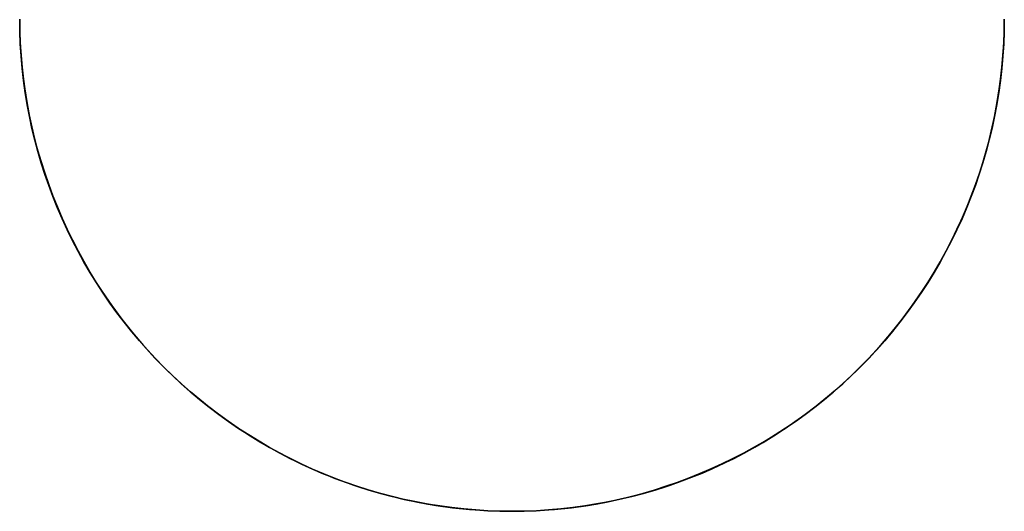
# Model space of a CAD drawing. Header units: millimetres. Extents: x -88 to 88, y -12 to 103.
# Tile 177 of 256: x -48.75 to -47.25, y 20.95 to 21.699. Entities that reach past the tile are written whole.
import ezdxf

# ---------------------------------------------------------------- set-up
doc = ezdxf.new("R2010")
doc.units = ezdxf.units.MM
doc.layers.add('TOP', color=7, linetype='Continuous', true_color=0xc80000)

msp = doc.modelspace()

# ---------------------------------------------------------------- linework, layer by layer
at = {"layer": 'TOP', "color": 254, "true_color": 0xcad1ee, "extrusion": (1, 0, 0)}
for points in [[(22.44999638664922, 13.42730969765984), (20.95000370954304, 13.37401742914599)], [(20.95, 13.3740748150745), (20.95, 13.67435554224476)]]:
    msp.add_lwpolyline(points, dxfattribs=at)
at = {"layer": 'TOP', "color": 254, "true_color": 0xcad1ee}
msp.add_lwpolyline([(-48.74999999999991, 21.7), (-48.74955310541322, 21.67411289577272), (-48.74821295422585, 21.64825664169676), (-48.74598114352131, 21.62246205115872), (-48.74286033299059, 21.59675986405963), (-48.73885424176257, 21.57118071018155), (-48.73396764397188, 21.54575507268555), (-48.72820636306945, 21.52051325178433), (-48.72157726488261, 21.49548532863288), (-48.71408824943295, 21.47070112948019), (-48.7057482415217, 21.44619019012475), (-48.69656718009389, 21.4219817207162), (-48.68655600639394, 21.39810457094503), (-48.67572665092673, 21.37458719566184), (-48.66409201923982, 21.35145762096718), (-48.65166597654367, 21.32874341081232), (-48.63846333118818, 21.30647163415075), (-48.62449981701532, 21.2846688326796), (-48.60979207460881, 21.26336098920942), (-48.59435763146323, 21.24257349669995), (-48.57821488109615, 21.22233112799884), (-48.56138306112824, 21.20265800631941), (-48.54388223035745, 21.18357757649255), (-48.52573324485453, 21.16511257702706), (-48.50695773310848, 21.14728501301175), (-48.48757807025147, 21.13011612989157), (-48.46761735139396, 21.11362638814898), (-48.44709936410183, 21.09783543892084), (-48.42604856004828, 21.08276210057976), (-48.40449002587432, 21.0684243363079), (-48.38244945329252, 21.05483923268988), (-48.35995310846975, 21.04202297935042), (-48.33702780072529, 21.02999084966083), (-48.31370085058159, 21.01875718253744), (-48.29000005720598, 21.00833536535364), (-48.26595366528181, 20.99873781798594), (-48.24159033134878, 20.9899759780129), (-48.21693908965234, 20.98206028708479), (-48.19202931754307, 20.97500017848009), (-48.16689070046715, 20.96880406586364), (-48.14155319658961, 20.96347933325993), (-48.11604700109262, 20.95903232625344), (-48.09040251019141, 20.95546834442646), (-48.06465028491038, 20.95279163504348), (-48.03882101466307, 20.95100538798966), (-48.01294548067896, 20.95011173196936), (-47.98705451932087, 20.95011173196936), (-47.96117898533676, 20.95100538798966), (-47.93534971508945, 20.95279163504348), (-47.90959748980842, 20.95546834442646), (-47.8839529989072, 20.95903232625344), (-47.85844680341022, 20.96347933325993), (-47.83310929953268, 20.96880406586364), (-47.80797068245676, 20.97500017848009), (-47.78306091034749, 20.98206028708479), (-47.75840966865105, 20.9899759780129), (-47.73404633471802, 20.99873781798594), (-47.70999994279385, 21.00833536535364), (-47.68629914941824, 21.01875718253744), (-47.66297219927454, 21.02999084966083), (-47.64004689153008, 21.04202297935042), (-47.61755054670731, 21.05483923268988), (-47.59550997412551, 21.0684243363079), (-47.57395143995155, 21.08276210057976), (-47.552900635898, 21.09783543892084), (-47.53238264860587, 21.11362638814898), (-47.51242192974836, 21.13011612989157), (-47.49304226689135, 21.14728501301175), (-47.4742667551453, 21.16511257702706), (-47.45611776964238, 21.18357757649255), (-47.43861693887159, 21.20265800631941), (-47.42178511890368, 21.22233112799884), (-47.4056423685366, 21.24257349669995), (-47.39020792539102, 21.26336098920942), (-47.37550018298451, 21.2846688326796), (-47.36153666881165, 21.30647163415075), (-47.34833402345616, 21.32874341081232), (-47.33590798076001, 21.35145762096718), (-47.3242733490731, 21.37458719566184), (-47.31344399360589, 21.39810457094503), (-47.30343281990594, 21.4219817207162), (-47.29425175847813, 21.44619019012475), (-47.28591175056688, 21.47070112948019), (-47.27842273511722, 21.49548532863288), (-47.27179363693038, 21.52051325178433), (-47.26603235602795, 21.54575507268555), (-47.26114575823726, 21.57118071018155), (-47.25713966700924, 21.59675986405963), (-47.25401885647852, 21.62246205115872), (-47.25178704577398, 21.64825664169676), (-47.25044689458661, 21.67411289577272), (-47.24999999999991, 21.7)], dxfattribs=at)
at = {"layer": 'TOP', "color": 254, "true_color": 0xcad1ee, "extrusion": (-5.847546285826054e-07, 0.999999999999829, -1.444503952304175e-08)}
msp.add_lwpolyline([(48.74998497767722, 13.38198371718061), (47.24998959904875, 13.41903770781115)], dxfattribs=at)
at = {"layer": 'TOP', "color": 254, "true_color": 0xcad1ee}
for points in [[(-47.25000000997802, 21.69999998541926, 13.71938178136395), (-47.25023914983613, 21.68104466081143, 13.71870286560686), (-47.25095225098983, 21.66219145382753, 13.71801669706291), (-47.25213284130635, 21.64344759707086, 13.71732360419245), (-47.25377444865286, 21.62482032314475, 13.71662391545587), (-47.25587060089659, 21.60631686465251, 13.71591795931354), (-47.25841482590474, 21.58794445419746, 13.71520606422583), (-47.26140065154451, 21.56971032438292, 13.71448855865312), (-47.26482160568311, 21.5516217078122, 13.71376577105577), (-47.26867121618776, 21.53368583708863, 13.71303802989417), (-47.27294301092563, 21.51590994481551, 13.71230566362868), (-47.27763051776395, 21.49830126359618, 13.71156900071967), (-47.28272726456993, 21.48086702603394, 13.71082836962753), (-47.28822677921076, 21.46361446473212, 13.71008409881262), (-47.29412258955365, 21.44655081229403, 13.70933651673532), (-47.30040822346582, 21.42968330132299, 13.708585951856), (-47.30707720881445, 21.41301916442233, 13.70783273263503), (-47.31442014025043, 21.39589328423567, 13.70704615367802), (-47.32216535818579, 21.37899791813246, 13.70625742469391), (-47.33030692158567, 21.36233871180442, 13.70546691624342), (-47.33883888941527, 21.34592131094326, 13.70467499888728), (-47.34775532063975, 21.3297513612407, 13.70388204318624), (-47.35705027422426, 21.31383450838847, 13.70308841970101), (-47.366717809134, 21.29817639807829, 13.70229449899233), (-47.37675198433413, 21.28278267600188, 13.70150065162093), (-47.38714685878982, 21.26765898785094, 13.70070724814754), (-47.39789649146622, 21.25281097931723, 13.69991465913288), (-47.40899494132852, 21.23824429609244, 13.69912325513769), (-47.42043626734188, 21.2239645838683, 13.69833340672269), (-47.43221452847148, 21.20997748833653, 13.69754548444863), (-47.44432378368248, 21.19628865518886, 13.69675985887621), (-47.45675809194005, 21.182903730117, 13.69597690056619), (-47.46951151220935, 21.16982835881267, 13.69519698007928), (-47.48257812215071, 21.15706821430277, 13.69442053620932), (-47.49595447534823, 21.14462689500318, 13.69364787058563), (-47.5096349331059, 21.13251034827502, 13.69287935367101), (-47.52361385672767, 21.12072452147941, 13.69211535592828), (-47.53788560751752, 21.10927536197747, 13.69135624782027), (-47.55244454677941, 21.09816881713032, 13.6906023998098), (-47.56728503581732, 21.08741083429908, 13.68985418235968), (-47.5824014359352, 21.07700736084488, 13.68911196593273), (-47.59778810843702, 21.06696434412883, 13.68837612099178), (-47.61343941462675, 21.05728773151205, 13.68764701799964), (-47.62934971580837, 21.04798347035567, 13.68692502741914), (-47.64551337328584, 21.03905750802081, 13.68621051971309), (-47.66192474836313, 21.03051579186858, 13.68550386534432), (-47.67857820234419, 21.02236426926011, 13.68480543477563), (-47.69546809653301, 21.01460888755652, 13.68411559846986), (-47.71258879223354, 21.00725559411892, 13.68343472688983), (-47.72926312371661, 21.00057070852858, 13.68278889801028), (-47.7461414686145, 20.99426968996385, 13.6821520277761), (-47.76321657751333, 20.98835903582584, 13.68152444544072), (-47.78048120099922, 20.9828452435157, 13.68090648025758), (-47.79792808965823, 20.97773481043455, 13.6802984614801), (-47.81554999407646, 20.97303423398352, 13.67970071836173), (-47.83333966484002, 20.96875001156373, 13.6791135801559), (-47.85128985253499, 20.96488864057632, 13.67853737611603), (-47.86939330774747, 20.96145661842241, 13.67797243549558), (-47.88764278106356, 20.95846044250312, 13.67741908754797), (-47.90603102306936, 20.9559066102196, 13.67687766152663), (-47.92455078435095, 20.95380161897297, 13.676348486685), (-47.94319481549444, 20.95215196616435, 13.67583189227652), (-47.9619558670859, 20.95096414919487, 13.67532820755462), (-47.98082668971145, 20.95024466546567, 13.67483776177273), (-47.99980003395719, 20.95000001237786, 13.67436088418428), (-48.01876744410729, 20.95023446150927, 13.67390066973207), (-48.03763250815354, 20.95094358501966, 13.673459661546), (-48.05638791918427, 20.95212083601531, 13.67303780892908), (-48.07502637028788, 20.9537596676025, 13.67263506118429), (-48.09354055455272, 20.9558535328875, 13.67225136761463), (-48.11192316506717, 20.95839588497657, 13.67188667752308), (-48.13016689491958, 20.96138017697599, 13.67154094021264), (-48.14826443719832, 20.96479986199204, 13.67121410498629), (-48.16620848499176, 20.96864839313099, 13.67090612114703), (-48.18399173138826, 20.97291922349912, 13.67061693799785), (-48.20160686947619, 20.97760580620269, 13.67034650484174), (-48.21904659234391, 20.98270159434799, 13.67009477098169), (-48.2363035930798, 20.98820004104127, 13.66986168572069), (-48.25337056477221, 20.99409459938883, 13.66964719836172), (-48.27024020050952, 21.00037872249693, 13.66945125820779), (-48.28690519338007, 21.00704586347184, 13.66927381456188), (-48.3040449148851, 21.01439265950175, 13.66910855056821), (-48.3209530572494, 21.02214195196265, 13.66896322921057), (-48.33762402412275, 21.03028778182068, 13.66883778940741), (-48.35405221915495, 21.03882419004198, 13.66873217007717), (-48.3702320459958, 21.0477452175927, 13.6686463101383), (-48.3861579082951, 21.05704490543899, 13.66858014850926), (-48.40182420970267, 21.06671729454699, 13.66853362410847), (-48.41722535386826, 21.07675642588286, 13.6685066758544), (-48.43235574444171, 21.08715634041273, 13.66849924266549), (-48.44720978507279, 21.09791107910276, 13.66851126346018), (-48.46178187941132, 21.10901468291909, 13.66854267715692), (-48.47606643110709, 21.12046119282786, 13.66859342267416), (-48.49005784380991, 21.13224464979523, 13.66866343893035), (-48.50375052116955, 21.14435909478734, 13.66875266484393), (-48.51713886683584, 21.15679856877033, 13.66886103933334), (-48.53021728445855, 21.16955711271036, 13.66898850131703), (-48.54298039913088, 21.18262905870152, 13.66913497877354), (-48.55542441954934, 21.19601078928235, 13.66930041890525), (-48.56754340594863, 21.20969670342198, 13.66948476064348), (-48.57933141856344, 21.22368120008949, 13.66968794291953), (-48.59078251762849, 21.23795867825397, 13.66990990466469), (-48.60189076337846, 21.25252353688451, 13.67015058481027), (-48.61265021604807, 21.2673701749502, 13.67040992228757), (-48.62305493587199, 21.28249299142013, 13.67068785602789), (-48.63309898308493, 21.2978863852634, 13.67098432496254), (-48.64277641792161, 21.3135447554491, 13.67129926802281), (-48.6520813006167, 21.32946250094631, 13.67163262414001), (-48.66100769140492, 21.34563402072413, 13.67198433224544), (-48.66954965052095, 21.36205371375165, 13.67235433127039), (-48.6777012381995, 21.37871597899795, 13.67274256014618), (-48.68545651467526, 21.39561521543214, 13.67314895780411), (-48.69280954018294, 21.41274582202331, 13.67357346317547), (-48.69948947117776, 21.42941854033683, 13.67399831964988), (-48.7057858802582, 21.44629564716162, 13.67443978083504), (-48.71169222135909, 21.46336993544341, 13.67489779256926), (-48.71720194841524, 21.48063419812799, 13.67537230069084), (-48.72230851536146, 21.49808122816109, 13.67586325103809), (-48.72700537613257, 21.51570381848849, 13.6763705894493), (-48.73128598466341, 21.53349476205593, 13.67689426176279), (-48.73514379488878, 21.55144685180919, 13.67743421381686), (-48.73857226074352, 21.56955288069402, 13.67799039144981), (-48.74156483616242, 21.58780564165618, 13.67856274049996), (-48.74411497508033, 21.60619792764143, 13.67915120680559), (-48.74621613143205, 21.62472253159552, 13.67975573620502), (-48.74786175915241, 21.64337224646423, 13.68037627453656), (-48.74904531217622, 21.6621398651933, 13.6810127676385), (-48.74976024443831, 21.68101818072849, 13.68166516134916), (-48.75000000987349, 21.69999998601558, 13.68233340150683)], [(-47.25000000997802, 21.69999998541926, 13.71938178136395), (-47.25023540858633, 21.68154578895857, 13.71872041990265), (-47.25093893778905, 21.66311607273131, 13.71804856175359), (-47.25210659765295, 21.64472048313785, 13.71736664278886), (-47.25373438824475, 21.62636866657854, 13.71667509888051), (-47.2558183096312, 21.60807026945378, 13.71597436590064), (-47.25835436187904, 21.58983493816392, 13.71526487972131), (-47.261338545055, 21.57167231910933, 13.71454707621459), (-47.26476685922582, 21.55359205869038, 13.71382139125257), (-47.26863530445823, 21.53560380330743, 13.71308826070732), (-47.27293988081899, 21.51771719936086, 13.71234812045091), (-47.27767658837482, 21.49994189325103, 13.71160140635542), (-47.28284142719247, 21.48228753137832, 13.71084855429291), (-47.28843039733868, 21.46476376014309, 13.71009000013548), (-47.29443949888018, 21.4473802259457, 13.70932617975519), (-47.30086473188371, 21.43014657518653, 13.70855752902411), (-47.30770209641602, 21.41307245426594, 13.70778448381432), (-47.31494759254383, 21.39616750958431, 13.7070074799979), (-47.32259722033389, 21.379441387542, 13.70622695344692), (-47.33064697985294, 21.36290373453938, 13.70544334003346), (-47.33909287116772, 21.34656419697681, 13.70465707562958), (-47.34793089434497, 21.33043242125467, 13.70386859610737), (-47.35715704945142, 21.31451805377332, 13.7030783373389), (-47.36676733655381, 21.29883074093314, 13.70228673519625), (-47.37675775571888, 21.28338012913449, 13.70149422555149), (-47.38712430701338, 21.26817586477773, 13.70070124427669), (-47.39786299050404, 21.25322759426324, 13.69990822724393), (-47.40896980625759, 21.23854496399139, 13.69911561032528), (-47.42044075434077, 21.22413762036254, 13.69832382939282), (-47.43227183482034, 21.21001520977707, 13.69753332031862), (-47.44445904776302, 21.19618737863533, 13.69674451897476), (-47.45699839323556, 21.18266377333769, 13.69595786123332), (-47.46988587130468, 21.16945404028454, 13.69517378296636), (-47.48321455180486, 21.15646230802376, 13.69438658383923), (-47.49682866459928, 21.14383458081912, 13.69360523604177), (-47.51072053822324, 21.13157403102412, 13.69283003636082), (-47.52488250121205, 21.11968383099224, 13.69206128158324), (-47.53930688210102, 21.10816715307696, 13.69129926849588), (-47.55398600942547, 21.09702716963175, 13.69054429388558), (-47.56891221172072, 21.08626705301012, 13.6897966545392), (-47.58407781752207, 21.07588997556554, 13.68905664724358), (-47.59947515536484, 21.0658991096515, 13.68832456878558), (-47.61509655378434, 21.05629762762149, 13.68760071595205), (-47.63093434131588, 21.04708870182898, 13.68688538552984), (-47.64698084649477, 21.03827550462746, 13.68617887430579), (-47.66322839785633, 21.02986120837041, 13.68548147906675), (-47.67966932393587, 21.02184898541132, 13.68479349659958), (-47.6962959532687, 21.01424200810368, 13.68411522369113), (-47.71310061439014, 21.00704344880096, 13.68344695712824), (-47.7300756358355, 21.00025647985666, 13.68278899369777), (-47.74721334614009, 20.99388427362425, 13.68214163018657), (-47.76450607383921, 20.98793000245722, 13.68150516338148), (-47.78194614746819, 20.98239683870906, 13.68087989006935), (-47.79952589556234, 20.97728795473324, 13.68026610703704), (-47.81723764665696, 20.97260652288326, 13.6796641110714), (-47.83507372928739, 20.96835571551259, 13.67907419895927), (-47.8530264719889, 20.96453870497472, 13.67849666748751), (-47.87108820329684, 20.96115866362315, 13.67793181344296), (-47.88925125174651, 20.95821876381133, 13.67737993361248), (-47.90750794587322, 20.95572217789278, 13.67684132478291), (-47.92585061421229, 20.95367207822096, 13.67631628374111), (-47.94427158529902, 20.95207163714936, 13.67580510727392), (-47.96276318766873, 20.95092402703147, 13.6753080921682), (-47.98131774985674, 20.95023242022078, 13.67482553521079), (-47.99992760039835, 20.94999998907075, 13.67435773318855), (-48.0183816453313, 20.95022501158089, 13.67390984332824), (-48.03680306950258, 20.95090257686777, 13.67347865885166), (-48.05518399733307, 20.9520311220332, 13.67306432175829), (-48.07351655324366, 20.95360908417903, 13.67266697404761), (-48.09179286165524, 20.95563490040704, 13.67228675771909), (-48.1100050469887, 20.95810700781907, 13.6719238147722), (-48.12814523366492, 20.96102384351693, 13.67157828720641), (-48.1462055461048, 20.96438384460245, 13.67125031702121), (-48.16417810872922, 20.96818544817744, 13.67094004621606), (-48.18205504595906, 20.97242709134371, 13.67064761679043), (-48.19982848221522, 20.97710721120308, 13.67037317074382), (-48.21749054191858, 20.98222424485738, 13.67011685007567), (-48.23503334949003, 20.98777662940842, 13.66987879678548), (-48.25244902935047, 20.99376280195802, 13.66965915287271), (-48.26972970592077, 21.000181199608, 13.66945806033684), (-48.28686750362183, 21.00703025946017, 13.66927566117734), (-48.30376250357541, 21.01427196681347, 13.6691130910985), (-48.3204796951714, 21.02193372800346, 13.66896971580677), (-48.33700894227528, 21.03000877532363, 13.66884555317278), (-48.3533401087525, 21.03849034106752, 13.66874062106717), (-48.36946305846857, 21.04737165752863, 13.66865493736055), (-48.38536765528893, 21.0566459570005, 13.66858851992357), (-48.40104376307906, 21.06630647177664, 13.66854138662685), (-48.41648124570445, 21.07634643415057, 13.66851355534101), (-48.43166996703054, 21.0867590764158, 13.66850504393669), (-48.44659979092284, 21.09753763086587, 13.66851587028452), (-48.4612605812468, 21.10867532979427, 13.66854605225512), (-48.4756422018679, 21.12016540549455, 13.66859560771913), (-48.48973451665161, 21.13200109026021, 13.66866455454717), (-48.5035273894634, 21.14417561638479, 13.66875291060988), (-48.51701068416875, 21.15668221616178, 13.66886069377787), (-48.53017426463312, 21.16951412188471, 13.66898792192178), (-48.54299619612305, 21.18266368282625, 13.66913488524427), (-48.55547796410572, 21.19614027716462, 13.66930189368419), (-48.56761518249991, 21.20993331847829, 13.66948868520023), (-48.57940346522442, 21.22403222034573, 13.66969499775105), (-48.59083842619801, 21.23842639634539, 13.66992056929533), (-48.60191567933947, 21.25310526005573, 13.67016513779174), (-48.61263083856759, 21.26805822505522, 13.67042844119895), (-48.62297951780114, 21.28327470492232, 13.67071021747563), (-48.63295733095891, 21.2987441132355, 13.67101020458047), (-48.64255989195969, 21.3144558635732, 13.67132814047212), (-48.65178281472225, 21.33039936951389, 13.67166376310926), (-48.66062171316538, 21.34656404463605, 13.67201681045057), (-48.66907220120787, 21.36293930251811, 13.67238702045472), (-48.67712989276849, 21.37951455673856, 13.67277413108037), (-48.68479040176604, 21.39627922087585, 13.67317788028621), (-48.69204934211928, 21.41322270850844, 13.6735980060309), (-48.69890232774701, 21.4303344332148, 13.67403424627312), (-48.705344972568, 21.44760380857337, 13.67448633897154), (-48.71137289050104, 21.46502024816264, 13.67495402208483), (-48.71698169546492, 21.48257316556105, 13.67543703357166), (-48.72216700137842, 21.50025197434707, 13.67593511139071), (-48.72692442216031, 21.51804608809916, 13.67644799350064), (-48.73124957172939, 21.53594492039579, 13.67697541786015), (-48.73513806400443, 21.55393788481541, 13.67751712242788), (-48.73858551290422, 21.57201439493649, 13.67807284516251), (-48.74158753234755, 21.59016386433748, 13.67864232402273), (-48.74413973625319, 21.60837570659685, 13.6792252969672), (-48.74623773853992, 21.62663933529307, 13.67982150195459), (-48.74787715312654, 21.64494416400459, 13.68043067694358), (-48.74905359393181, 21.66327960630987, 13.68105255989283), (-48.74976267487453, 21.68163507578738, 13.68168688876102), (-48.75000000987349, 21.69999998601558, 13.68233340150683)], [(-48.7499999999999, 21.70000000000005, 13.38204940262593), (-48.74977162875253, 21.68159497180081, 13.38140153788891), (-48.74908794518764, 21.66320168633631, 13.38076607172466), (-48.74795109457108, 21.64483096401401, 13.38014325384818), (-48.74636322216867, 21.62649362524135, 13.37953333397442), (-48.74432647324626, 21.60820049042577, 13.37893656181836), (-48.7418429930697, 21.58996237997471, 13.37835318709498), (-48.73891492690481, 21.57179011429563, 13.37778345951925), (-48.73554442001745, 21.55369451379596, 13.37722762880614), (-48.73173361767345, 21.53568639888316, 13.37668594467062), (-48.72748466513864, 21.51777658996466, 13.37615865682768), (-48.72279970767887, 21.49997590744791, 13.37564601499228), (-48.71768089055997, 21.48229517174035, 13.37514826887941), (-48.71213035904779, 21.46474520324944, 13.37466566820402), (-48.70615025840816, 21.44733682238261, 13.3741984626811), (-48.69974273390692, 21.43008084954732, 13.37374690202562), (-48.69290993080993, 21.41298810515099, 13.37331123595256), (-48.68565488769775, 21.39606972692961, 13.3728917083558), (-48.67798348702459, 21.3793362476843, 13.3724885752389), (-48.66990184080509, 21.3627968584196, 13.37210208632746), (-48.66141606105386, 21.34646075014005, 13.37173249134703), (-48.65253225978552, 21.33033711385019, 13.37138004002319), (-48.64325654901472, 21.31443514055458, 13.37104498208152), (-48.63359504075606, 21.29876402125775, 13.3707275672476), (-48.62355384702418, 21.28333294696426, 13.37042804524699), (-48.6131390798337, 21.26815110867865, 13.37014666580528), (-48.60235685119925, 21.25322769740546, 13.36988367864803), (-48.59121327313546, 21.23857190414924, 13.36963933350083), (-48.57971445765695, 21.22419291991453, 13.36941388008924), (-48.56786651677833, 21.21009993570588, 13.36920756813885), (-48.55567556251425, 21.19630214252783, 13.36902064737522), (-48.54314770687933, 21.18280873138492, 13.36885336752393), (-48.53028906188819, 21.16962889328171, 13.36870597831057), (-48.51710725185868, 21.15677230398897, 13.36857871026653), (-48.50361184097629, 21.14424647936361, 13.36847155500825), (-48.48981201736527, 21.13205753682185, 13.36838440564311), (-48.47571696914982, 21.12021159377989, 13.36831715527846), (-48.46133588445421, 21.10871476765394, 13.36826969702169), (-48.44667795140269, 21.0975731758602, 13.36824192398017), (-48.43175235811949, 21.08679293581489, 13.36823372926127), (-48.41656829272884, 21.07638016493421, 13.36824500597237), (-48.40113494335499, 21.06634098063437, 13.36827564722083), (-48.38546149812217, 21.05668150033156, 13.36832554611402), (-48.36955714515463, 21.04740784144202, 13.36839459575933), (-48.35343107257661, 21.03852612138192, 13.36848268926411), (-48.33709246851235, 21.0300424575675, 13.36858971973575), (-48.32055052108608, 21.02196296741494, 13.36871558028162), (-48.30381441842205, 21.01429376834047, 13.36886016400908), (-48.2868933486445, 21.00704097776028, 13.36902336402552), (-48.26979704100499, 21.0002101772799, 13.36920507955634), (-48.25253741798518, 20.99380476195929, 13.3694051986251), (-48.23512530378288, 20.98782688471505, 13.36962361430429), (-48.21757152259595, 20.98227869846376, 13.3698602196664), (-48.19988689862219, 20.97716235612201, 13.37011490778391), (-48.18208225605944, 20.97248001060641, 13.3703875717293), (-48.16416841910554, 20.96823381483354, 13.37067810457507), (-48.1461562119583, 20.96442592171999, 13.3709863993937), (-48.12805645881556, 20.96105848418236, 13.37131234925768), (-48.10987998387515, 20.95813365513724, 13.37165584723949), (-48.0916376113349, 20.95565358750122, 13.37201678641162), (-48.07334016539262, 20.9536204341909, 13.37239505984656), (-48.05499847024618, 20.95203634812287, 13.3727905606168), (-48.03662335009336, 20.95090348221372, 13.37320318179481), (-48.01822562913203, 20.95022398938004, 13.3736328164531), (-47.99981613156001, 20.95000002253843, 13.37407935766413), (-47.98140836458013, 20.95023297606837, 13.37454243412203), (-47.96301286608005, 20.95092135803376, 13.37502155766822), (-47.94464045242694, 20.95206299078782, 13.37551633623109), (-47.92630193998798, 20.95365569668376, 13.37602637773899), (-47.90800814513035, 20.95569729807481, 13.37655129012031), (-47.88976988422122, 20.95818561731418, 13.37709068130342), (-47.87159797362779, 20.96111847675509, 13.3776441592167), (-47.85350322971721, 20.96449369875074, 13.37821133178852), (-47.83549646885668, 20.96830910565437, 13.37879180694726), (-47.81758850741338, 20.97256251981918, 13.37938519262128), (-47.79979016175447, 20.97725176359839, 13.37999109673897), (-47.78211224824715, 20.98237465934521, 13.38060912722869), (-47.76456558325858, 20.98792902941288, 13.38123889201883), (-47.74716098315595, 20.99391269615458, 13.38187999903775), (-47.72990926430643, 21.00032348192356, 13.38253205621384), (-47.71282124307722, 21.00715920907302, 13.38319467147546), (-47.69590993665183, 21.01441595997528, 13.38386738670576), (-47.67918391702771, 21.02208856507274, 13.38454987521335), (-47.66265234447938, 21.03017089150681, 13.38524174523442), (-47.64632437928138, 21.03865680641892, 13.38594260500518), (-47.63020918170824, 21.04754017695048, 13.38665206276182), (-47.61431591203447, 21.05681487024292, 13.38736972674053), (-47.59865373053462, 21.06647475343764, 13.3880952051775), (-47.58323179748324, 21.07651369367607, 13.38882810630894), (-47.56805927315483, 21.08692555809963, 13.38956803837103), (-47.55314531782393, 21.09770421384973, 13.39031460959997), (-47.53849909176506, 21.10884352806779, 13.39106742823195), (-47.52412975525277, 21.12033736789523, 13.39182610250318), (-47.51004646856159, 21.13217960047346, 13.39259024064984), (-47.49625839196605, 21.14436409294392, 13.39335945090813), (-47.48277468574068, 21.156884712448, 13.39413334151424), (-47.46960451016, 21.16973532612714, 13.39491152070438), (-47.4567546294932, 21.18291131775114, 13.39569346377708), (-47.4442350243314, 21.19640080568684, 13.39647828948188), (-47.43205182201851, 21.21019461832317, 13.39726554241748), (-47.42021114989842, 21.22428358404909, 13.39805476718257), (-47.40871913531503, 21.23865853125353, 13.39884550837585), (-47.39758190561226, 21.25331028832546, 13.39963731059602), (-47.38680558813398, 21.26822968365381, 13.40042971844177), (-47.3763963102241, 21.28340754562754, 13.4012222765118), (-47.36636019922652, 21.29883470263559, 13.40201452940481), (-47.35670338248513, 21.3145019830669, 13.4028060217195), (-47.34743198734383, 21.33040021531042, 13.40359629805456), (-47.33855214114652, 21.3465202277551, 13.40438490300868), (-47.33006997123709, 21.36285284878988, 13.40517138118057), (-47.32199160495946, 21.37938890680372, 13.40595527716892), (-47.31432316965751, 21.39611923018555, 13.40673613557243), (-47.30707079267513, 21.41303464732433, 13.40751350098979), (-47.30024105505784, 21.43012288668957, 13.40828682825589), (-47.29383625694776, 21.44737453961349, 13.40905575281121), (-47.28785856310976, 21.46477879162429, 13.40981981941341), (-47.28231013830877, 21.48232482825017, 13.41057857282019), (-47.27719314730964, 21.50000183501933, 13.41133155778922), (-47.27250975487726, 21.51779899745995, 13.41207831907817), (-47.26826212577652, 21.53570550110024, 13.41281840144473), (-47.26445242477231, 21.55371053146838, 13.41355134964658), (-47.2610828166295, 21.57180327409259, 13.41427670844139), (-47.25815546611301, 21.58997291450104, 13.41499402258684), (-47.25567253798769, 21.60820863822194, 13.41570283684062), (-47.25363619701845, 21.62649963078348, 13.41640269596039), (-47.25204860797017, 21.64483507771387, 13.41709314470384), (-47.25091193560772, 21.66320416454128, 13.41777372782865), (-47.250228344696, 21.68159607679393, 13.4184439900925), (-47.2499999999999, 21.7, 13.41910347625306)], [(-48.7499999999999, 21.70000000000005, 13.38204940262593), (-48.74977162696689, 21.68159819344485, 13.38140134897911), (-48.74908795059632, 21.66320754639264, 13.38076511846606), (-48.74795113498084, 21.64483896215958, 13.38014104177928), (-48.74636334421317, 21.62650334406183, 13.37952944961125), (-48.74432674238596, 21.60821159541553, 13.37893067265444), (-48.7418434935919, 21.58997461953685, 13.37834504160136), (-48.73891576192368, 21.57180331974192, 13.37777288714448), (-48.73554571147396, 21.55370859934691, 13.37721453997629), (-48.73173550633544, 21.53570136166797, 13.37667033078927), (-48.72748731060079, 21.51779251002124, 13.37614059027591), (-48.72280328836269, 21.49999294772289, 13.37562564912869), (-48.71768560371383, 21.48231357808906, 13.37512583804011), (-48.71213642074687, 21.4647653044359, 13.37464148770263), (-48.70615790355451, 21.44735903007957, 13.37417292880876), (-48.69975221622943, 21.43010565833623, 13.37372049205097), (-48.6929215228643, 21.41301609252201, 13.37328450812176), (-48.68564667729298, 21.39604248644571, 13.37286375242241), (-48.67796909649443, 21.37927699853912, 13.3724604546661), (-48.66989278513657, 21.36272563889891, 13.37207472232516), (-48.6614217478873, 21.34639441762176, 13.37170666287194), (-48.65255998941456, 21.33028934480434, 13.37135638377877), (-48.64331151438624, 21.31441643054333, 13.37102399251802), (-48.63368032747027, 21.29878168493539, 13.37070959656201), (-48.62367043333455, 21.28339111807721, 13.37041330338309), (-48.61328583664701, 21.26825074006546, 13.3701352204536), (-48.60253054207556, 21.2533665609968, 13.36987545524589), (-48.5914085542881, 21.23874459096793, 13.3696341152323), (-48.57992387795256, 21.2243908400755, 13.36941130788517), (-48.56808051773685, 21.21031131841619, 13.36920714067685), (-48.55588247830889, 21.19651203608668, 13.36902172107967), (-48.54333376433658, 21.18299900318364, 13.36885515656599), (-48.53043838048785, 21.16977822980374, 13.36870755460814), (-48.51722568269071, 21.15688085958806, 13.36857928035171), (-48.50371772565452, 21.14432799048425, 13.36847052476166), (-48.48992090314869, 21.1321239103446, 13.36838127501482), (-48.4758416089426, 21.12027290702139, 13.36831151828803), (-48.46148623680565, 21.10877926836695, 13.36826124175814), (-48.44686118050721, 21.09764728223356, 13.36823043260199), (-48.43197283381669, 21.08688123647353, 13.36821907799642), (-48.41682759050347, 21.07648541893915, 13.36822716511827), (-48.40143184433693, 21.06646411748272, 13.36825468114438), (-48.38579198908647, 21.05682161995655, 13.3683016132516), (-48.36991441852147, 21.04756221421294, 13.36836794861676), (-48.35380552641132, 21.03869018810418, 13.36845367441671), (-48.33747170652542, 21.03020982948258, 13.36855877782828), (-48.32091935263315, 21.02212542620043, 13.36868324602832), (-48.3041548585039, 21.01444126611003, 13.36882706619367), (-48.28718461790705, 21.00716163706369, 13.36899022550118), (-48.27011027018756, 21.00033205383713, 13.36917180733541), (-48.25286584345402, 20.99392577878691, 13.36937249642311), (-48.23546310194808, 20.98794515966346, 13.36959208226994), (-48.21791380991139, 20.98239254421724, 13.36983035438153), (-48.20022973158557, 20.97727028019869, 13.37008710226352), (-48.18242263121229, 20.97258071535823, 13.37036211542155), (-48.16450427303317, 20.96832619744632, 13.37065518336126), (-48.14648642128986, 20.96450907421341, 13.3709660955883), (-48.12838084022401, 20.96113169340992, 13.3712946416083), (-48.11019929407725, 20.9581964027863, 13.3716406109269), (-48.09195354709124, 20.95570555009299, 13.37200379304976), (-48.0736553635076, 20.95366148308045, 13.3723839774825), (-48.05531650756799, 20.95206654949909, 13.37278095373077), (-48.03694874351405, 20.95092309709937, 13.37319451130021), (-48.01856383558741, 20.95023347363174, 13.37362443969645), (-48.00017354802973, 20.95000002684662, 13.37407052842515), (-47.98180465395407, 20.95023287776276, 13.3745324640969), (-47.96344538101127, 20.9509376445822, 13.37501073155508), (-47.94510630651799, 20.95210993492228, 13.37550491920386), (-47.92679800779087, 20.9537453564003, 13.37601461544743), (-47.9085310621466, 20.95583951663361, 13.37653940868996), (-47.89031604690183, 20.95838802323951, 13.37707888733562), (-47.87216353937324, 20.96138648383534, 13.3776326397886), (-47.85408411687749, 20.96483050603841, 13.37820025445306), (-47.83608835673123, 20.96871569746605, 13.37878131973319), (-47.81818683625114, 20.97303766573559, 13.37937542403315), (-47.80039013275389, 20.97779201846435, 13.37998215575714), (-47.78270882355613, 20.98297436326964, 13.38060110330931), (-47.76515348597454, 20.9885803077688, 13.38123185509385), (-47.74773469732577, 20.99460545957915, 13.38187399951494), (-47.7304630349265, 21.00104542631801, 13.38252712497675), (-47.71334907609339, 21.0078958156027, 13.38319081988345), (-47.6964033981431, 21.01515223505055, 13.38386467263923), (-47.67963657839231, 21.02281029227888, 13.38454827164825), (-47.66305919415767, 21.03086559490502, 13.3852412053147), (-47.64668182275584, 21.03931375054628, 13.38594306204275), (-47.6305150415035, 21.04815036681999, 13.38665343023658), (-47.61456942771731, 21.05737105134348, 13.38737189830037), (-47.59885555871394, 21.06697141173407, 13.38809805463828), (-47.58338401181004, 21.07694705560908, 13.3888314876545), (-47.56816536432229, 21.08729359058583, 13.3895717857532), (-47.55321019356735, 21.09800662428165, 13.39031853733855), (-47.53852907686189, 21.10908176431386, 13.39107133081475), (-47.52413259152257, 21.12051461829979, 13.39182975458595), (-47.51003131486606, 21.13230079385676, 13.39259339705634), (-47.49623582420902, 21.14443589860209, 13.39336184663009), (-47.48275669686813, 21.1569155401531, 13.39413469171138), (-47.46960451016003, 21.16973532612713, 13.39491152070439), (-47.4567662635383, 21.1828996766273, 13.39569282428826), (-47.44425617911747, 21.19637954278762, 13.39647724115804), (-47.43208061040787, 21.21016539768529, 13.39726428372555), (-47.42024591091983, 21.22424771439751, 13.39805346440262), (-47.40875843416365, 21.23861696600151, 13.39884429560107), (-47.39762453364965, 21.25326362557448, 13.39963628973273), (-47.38685056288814, 21.26817816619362, 13.40042895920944), (-47.37644287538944, 21.28335106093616, 13.40122181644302), (-47.36640782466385, 21.29877278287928, 13.40201437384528), (-47.3567517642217, 21.31443380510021, 13.40280614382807), (-47.3474810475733, 21.33032460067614, 13.4035966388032), (-47.33860202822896, 21.34643564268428, 13.40438537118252), (-47.330121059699, 21.36275740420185, 13.40517185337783), (-47.32204449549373, 21.37928035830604, 13.40595559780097), (-47.31437868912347, 21.39599497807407, 13.40673611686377), (-47.30712999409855, 21.41289173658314, 13.40751292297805), (-47.30026217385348, 21.43005741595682, 13.40828998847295), (-47.29382772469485, 21.44735844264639, 13.40906129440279), (-47.28782798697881, 21.46478805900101, 13.40982657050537), (-47.28226430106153, 21.48233950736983, 13.41058554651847), (-47.27713800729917, 21.50000603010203, 13.41133795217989), (-47.27245044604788, 21.51778086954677, 13.41208351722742), (-47.26820295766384, 21.53565726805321, 13.41282197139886), (-47.26439688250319, 21.55362846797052, 13.41355304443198), (-47.26103356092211, 21.57168771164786, 13.4142764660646), (-47.25811433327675, 21.5898282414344, 13.41499196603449), (-47.25564053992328, 21.60804329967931, 13.41569927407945), (-47.25361352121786, 21.62632612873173, 13.41639811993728), (-47.25203461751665, 21.64466997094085, 13.41708823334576), (-47.25090516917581, 21.66306806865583, 13.41776934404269), (-47.25022651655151, 21.68151366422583, 13.41844118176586), (-47.2499999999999, 21.7, 13.41910347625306)]]:
    msp.add_polyline3d(points, dxfattribs=at)

doc.saveas('drawing.dxf')
